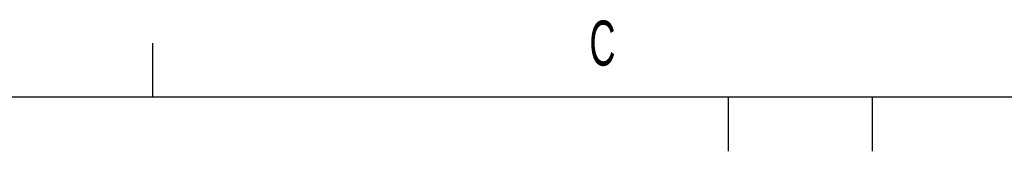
# Model space of a CAD drawing. Header units: millimetres. Extents: x 0 to 4195, y 0 to 2965.
# Tile 63 of 67: x 3368 to 3642, y 2905 to 2941. Entities that reach past the tile are written whole.
import ezdxf

# ---------------------------------------------------------------- set-up
doc = ezdxf.new("R2010")
doc.units = ezdxf.units.MM
doc.header["$LTSCALE"] = 231.275
doc.layers.get('0').update_dxf_attribs({"linetype": 'CONTINUOUS'})
doc.styles.add('TEXTSTYLE_2', font='txt', dxfattribs={"width": 0.6})

msp = doc.modelspace()

# ---------------------------------------------------------------- linework, layer by layer
at = {"color": 2, "linetype": 'Continuous'}
for p, q in [((3405, 2920), (3405, 2934.9999)), ((3565, 2920), (3565, 2905)), ((3605, 2920), (3605, 2905))]:
    msp.add_line(p, q, dxfattribs=at)
at = {"color": 7, "linetype": 'Continuous'}
msp.add_line((4154.9999, 2920), (125, 2920), dxfattribs=at)

# ---------------------------------------------------------------- texts
at = {"color": 2, "linetype": 'Continuous', "insert": (3529.9999, 2941.25), "char_height": 12.5, "width": 7.5, "attachment_point": 2, "line_spacing_factor": 0.9, "style": 'TEXTSTYLE_2'}
msp.add_mtext('C', dxfattribs=at)

doc.saveas('drawing.dxf')
